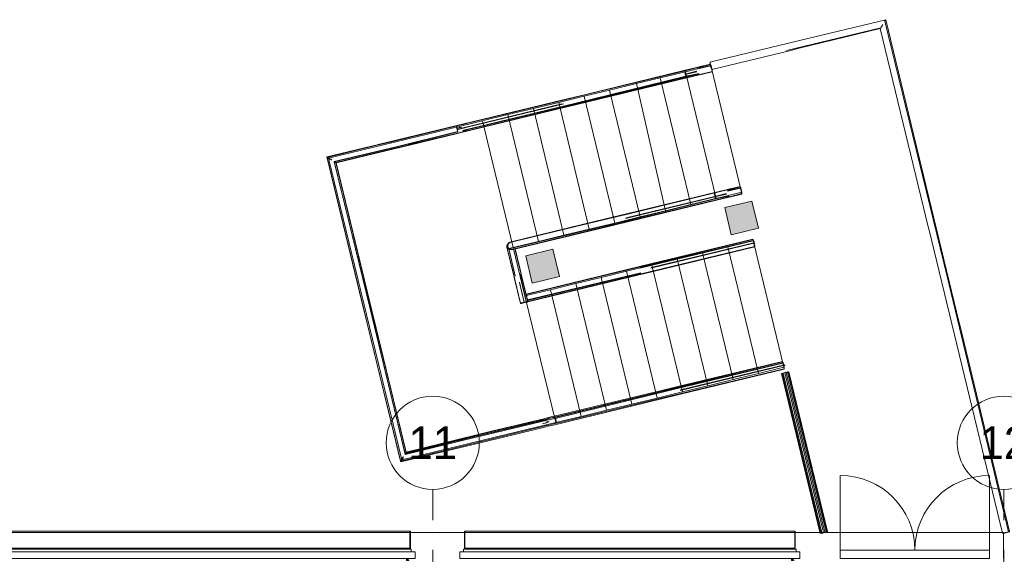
# Model space of a CAD drawing. Header units: millimetres. Extents: x -22000 to 226618, y -100134 to 72379.
# Tile 26 of 44: x 54507 to 65075, y -235 to 5503. Entities that reach past the tile are written whole.
import ezdxf
from ezdxf.enums import TextEntityAlignment as Align

# ---------------------------------------------------------------- set-up
doc = ezdxf.new("R2010")
doc.units = ezdxf.units.MM
doc.header["$MEASUREMENT"] = 0
doc.linetypes.add('Points tirets', pattern=[670.277762, 352.777767, -176.388884, 0, -141.111112])
for name, color, linetype in [('02-01 File _ Axe.Construction', 7, 'Continuous'), ('08-01 2D Dessin général.2D', 7, 'Continuous'), ('A-DOOR-____-OTLN.Modèle IFC', 7, 'Continuous'), ('A-FLOR-HRAL-OTLN.Modèle IFC', 7, 'Continuous'), ('A-GLAZ-____-OTLN.Modèle IFC', 7, 'Continuous'), ('A-WALL-____-OTLN.Modèle IFC', 7, 'Continuous'), ('S-COLS-____-OTLN.Modèle IFC', 7, 'Continuous'), ('S-STRS-____-OTLN.Modèle IFC', 7, 'Continuous')]:
    doc.layers.add(name, color=color, linetype=linetype)
doc.styles.add('STYLE_GENERE_4', font='txt')

# ---------------------------------------------------------------- blocks, each defined once
blk = doc.blocks.new('Poteau_11_1', base_point=(60119, 2858))
at = {"layer": 'S-COLS-____-OTLN.Modèle IFC', "linetype": 'Continuous', "lineweight": 0, "true_color": 0xffffff}
blk.add_hatch(color=7, dxfattribs=at).paths.add_polyline_path([(60300, 2748), (60230, 3039), (59938, 2969), (60009, 2677)])
at = {"layer": 'S-COLS-____-OTLN.Modèle IFC', "color": 7, "linetype": 'Continuous', "lineweight": 5, "flags": 128}
blk.add_lwpolyline([(60300, 2748), (60230, 3039), (59938, 2969), (60009, 2677)], close=True, dxfattribs=at)
blk = doc.blocks.new('Poteau_12_1', base_point=(62256, 3376))
at = {"layer": 'S-COLS-____-OTLN.Modèle IFC', "linetype": 'Continuous', "lineweight": 0, "true_color": 0xffffff}
blk.add_hatch(color=7, dxfattribs=at).paths.add_polyline_path([(62437, 3265), (62366, 3557), (62074, 3486), (62145, 3194)])
at = {"layer": 'S-COLS-____-OTLN.Modèle IFC', "color": 7, "linetype": 'Continuous', "lineweight": 5, "flags": 128}
blk.add_lwpolyline([(62437, 3265), (62366, 3557), (62074, 3486), (62145, 3194)], close=True, dxfattribs=at)
blk = doc.blocks.new('Barrière 23[33]_1', base_point=(59735, 2455))
at = {"layer": 'A-FLOR-HRAL-OTLN.Modèle IFC', "color": 7, "linetype": 'Continuous', "lineweight": 18}
for p, q in [((62240, 3709), (62113, 3678)), ((62117, 3680), (62240, 3709)), ((62240, 3709), (62241, 3706)), ((62241, 3706), (62242, 3702)), ((62242, 3702), (62243, 3698)), ((61969, 3603), (61011, 3371)), ((61031, 3417), (61968, 3644)), ((61965, 3626), (61964, 3634)), ((61967, 3618), (61965, 3626)), ((61968, 3610), (61967, 3618)), ((61968, 3644), (62089, 3673)), ((61969, 3603), (61968, 3610)), ((62092, 3632), (61969, 3603)), ((61971, 3597), (61969, 3603)), ((61971, 3595), (61971, 3597)), ((61972, 3591), (61971, 3595)), ((61976, 3579), (62117, 3609)), ((62108, 3595), (61987, 3566)), ((62089, 3673), (62117, 3680)), ((62104, 3664), (62243, 3695)), ((62139, 3603), (62108, 3595)), ((62259, 3632), (62139, 3603)), ((62243, 3698), (62243, 3695)), ((62243, 3695), (62247, 3696)), ((62243, 3695), (62246, 3683)), ((62246, 3683), (62249, 3671)), ((62259, 3648), (62247, 3696)), ((62249, 3671), (62251, 3663)), ((62251, 3663), (62253, 3655)), ((62253, 3655), (62255, 3648)), ((62255, 3648), (62257, 3640)), ((62259, 3648), (62255, 3647)), ((62257, 3640), (62258, 3636)), ((62258, 3636), (62259, 3632)), ((60870, 3307), (61976, 3579)), ((61987, 3566), (61044, 3338)), ((61976, 3579), (61972, 3591)), ((60697, 3336), (61031, 3417)), ((60870, 3307), (59759, 3042)), ((59767, 3111), (60697, 3336)), ((61044, 3338), (60722, 3260)), ((60722, 3260), (59785, 3033)), ((59739, 3080), (59737, 3073)), ((59737, 3073), (59737, 3062)), ((59739, 3072), (59737, 3062)), ((59741, 3083), (59739, 3072)), ((59739, 3080), (59741, 3083)), ((59748, 3087), (59741, 3083)), ((59741, 3083), (59744, 3087)), ((59746, 3089), (59744, 3087)), ((59746, 3089), (59750, 3092)), ((59747, 3065), (59748, 3073)), ((59749, 3088), (59748, 3087)), ((59748, 3073), (59749, 3081)), ((59749, 3088), (59750, 3089)), ((59749, 3081), (59749, 3088)), ((59750, 3098), (59758, 3104)), ((59750, 3089), (59750, 3098)), ((59750, 3092), (59750, 3092)), ((59758, 3104), (59761, 3106)), ((59761, 3106), (59767, 3111)), ((62381, 3128), (61164, 2837)), ((61273, 2876), (62377, 3143)), ((61282, 2837), (62386, 3104)), ((62396, 3065), (61292, 2798)), ((62377, 3143), (62378, 3139)), ((62378, 3139), (62379, 3136)), ((62379, 3136), (62380, 3132)), ((62380, 3132), (62381, 3128)), ((62381, 3128), (62385, 3129)), ((62381, 3128), (62384, 3116)), ((62384, 3116), (62385, 3112)), ((62385, 3129), (62396, 3080)), ((62385, 3112), (62386, 3104)), ((62386, 3104), (62388, 3096)), ((62388, 3096), (62390, 3089)), ((62390, 3089), (62392, 3081)), ((62392, 3081), (62394, 3074)), ((62396, 3080), (62392, 3079)), ((62394, 3074), (62395, 3069)), ((62395, 3069), (62395, 3068)), ((62395, 3068), (62396, 3065)), ((59737, 3062), (59742, 3058)), ((59737, 3062), (59742, 3053)), ((59796, 2818), (59737, 3062)), ((59737, 3062), (59805, 2784)), ((59742, 3058), (59747, 3053)), ((59750, 3046), (59742, 3053)), ((59751, 3057), (59747, 3065)), ((59747, 3053), (59752, 3048)), ((59752, 3048), (59750, 3046)), ((59754, 3046), (59750, 3046)), ((59755, 3050), (59751, 3057)), ((59752, 3048), (59757, 3043)), ((59758, 3043), (59755, 3050)), ((59757, 3043), (59758, 3043)), ((59757, 3043), (59825, 2751)), ((59759, 3042), (59758, 3043)), ((59766, 3040), (59759, 3042)), ((59772, 3037), (59766, 3040)), ((59779, 3035), (59772, 3037)), ((59785, 3033), (59779, 3035)), ((59824, 3042), (59874, 2837)), ((61047, 2821), (61273, 2876)), ((59823, 2709), (59796, 2818)), ((59874, 2837), (59904, 2711)), ((59879, 2766), (59947, 2472)), ((59943, 2554), (61047, 2821)), ((59958, 2491), (61175, 2782)), ((61292, 2798), (61066, 2743)), ((59884, 2456), (59823, 2709)), ((59871, 2681), (59923, 2466)), ((59904, 2711), (59962, 2475)), ((59962, 2476), (61078, 2747)), ((61066, 2743), (59962, 2476)), ((59944, 2549), (59943, 2554)), ((59945, 2545), (59944, 2549)), ((59947, 2538), (59945, 2545)), ((59949, 2530), (59947, 2538)), ((59887, 2457), (59884, 2456)), ((59888, 2457), (59887, 2457)), ((59892, 2458), (59888, 2457)), ((59900, 2460), (59892, 2458)), ((59907, 2462), (59900, 2460)), ((59915, 2464), (59907, 2462)), ((59923, 2466), (59915, 2464)), ((59931, 2468), (59923, 2466)), ((59935, 2469), (59931, 2468)), ((59947, 2472), (59935, 2469)), ((59951, 2473), (59947, 2472)), ((59951, 2522), (59949, 2530)), ((59950, 2524), (59950, 2524)), ((59953, 2515), (59951, 2522)), ((59954, 2473), (59951, 2473)), ((59956, 2503), (59953, 2515)), ((59955, 2504), (59954, 2504)), ((59958, 2474), (59954, 2473)), ((59958, 2491), (59956, 2503)), ((59959, 2487), (59958, 2491)), ((59962, 2475), (59958, 2474)), ((59960, 2483), (59959, 2487)), ((59961, 2480), (59960, 2483)), ((59962, 2476), (59961, 2480))]:
    blk.add_line(p, q, dxfattribs=at)
blk = doc.blocks.new('Barrière 24[34]_1', base_point=(57804, 755))
at = {"layer": 'A-FLOR-HRAL-OTLN.Modèle IFC', "color": 7, "linetype": 'Continuous', "lineweight": 18}
for p, q in [((61650, 4956), (61771, 4985)), ((61771, 4985), (61799, 4992)), ((61786, 4977), (61926, 5007)), ((61922, 5022), (61796, 4991)), ((61799, 4992), (61922, 5022)), ((61922, 5022), (61923, 5018)), ((61923, 5018), (61924, 5015)), ((61924, 5015), (61925, 5011)), ((61925, 5011), (61926, 5007)), ((61926, 5007), (61930, 5008)), ((61926, 5007), (61929, 4995)), ((61929, 4995), (61932, 4983)), ((61941, 4959), (61930, 5008)), ((61932, 4983), (61933, 4975)), ((61933, 4975), (61935, 4968)), ((61935, 4968), (61937, 4960)), ((60369, 4564), (61669, 4878)), ((60491, 4605), (61659, 4891)), ((60621, 4707), (61650, 4956)), ((61648, 4938), (61647, 4946)), ((61649, 4931), (61648, 4938)), ((61650, 4923), (61649, 4931)), ((61651, 4915), (61650, 4923)), ((61650, 4923), (61650, 4923)), ((61774, 4945), (61651, 4915)), ((61653, 4909), (61651, 4915)), ((61653, 4907), (61653, 4909)), ((61655, 4903), (61653, 4907)), ((61659, 4891), (61655, 4903)), ((61659, 4891), (61800, 4922)), ((61790, 4908), (61669, 4878)), ((61822, 4915), (61790, 4908)), ((61941, 4944), (61822, 4915)), ((61937, 4960), (61939, 4953)), ((61941, 4959), (61938, 4958)), ((61939, 4953), (61940, 4948)), ((61940, 4948), (61941, 4944)), ((60348, 4641), (60621, 4707)), ((60347, 4599), (59311, 4349)), ((59317, 4391), (60348, 4641)), ((60491, 4605), (59320, 4325)), ((60367, 4563), (59336, 4314)), ((60349, 4600), (60347, 4599)), ((60369, 4564), (60367, 4563)), ((58503, 4194), (59201, 4363)), ((59198, 4345), (59197, 4353)), ((59199, 4343), (59198, 4345)), ((59200, 4338), (59199, 4343)), ((59200, 4333), (59200, 4338)), ((59201, 4363), (59245, 4374)), ((59272, 4339), (59238, 4331)), ((59245, 4374), (59271, 4380)), ((59271, 4380), (59317, 4391)), ((59311, 4349), (59272, 4339)), ((58548, 4135), (59209, 4298)), ((59220, 4285), (58677, 4154)), ((59220, 4285), (58679, 4155)), ((59201, 4330), (59200, 4333)), ((59201, 4327), (59201, 4330)), ((59202, 4322), (59201, 4327)), ((59238, 4331), (59202, 4322)), ((59203, 4318), (59202, 4322)), ((59203, 4317), (59203, 4318)), ((59205, 4310), (59203, 4317)), ((59209, 4298), (59205, 4310)), ((59261, 4295), (59220, 4285)), ((59292, 4303), (59261, 4295)), ((59320, 4325), (59266, 4308)), ((59336, 4314), (59292, 4303)), ((57806, 4025), (58345, 4156)), ((58548, 4135), (57884, 3978)), ((58345, 4156), (58503, 4194)), ((58677, 4154), (58436, 4096)), ((58208, 2365), (57806, 4025)), ((57808, 4024), (57806, 4025)), ((57809, 4023), (57808, 4024)), ((57811, 4022), (57809, 4023)), ((57811, 4022), (57811, 4022)), ((57813, 4021), (57811, 4022)), ((57816, 4019), (57813, 4021)), ((57826, 4013), (57816, 4019)), ((58436, 4096), (57902, 3966)), ((57827, 4012), (57826, 4013)), ((57835, 4007), (57827, 4012)), ((57838, 4006), (57835, 4007)), ((57845, 4002), (57838, 4006)), ((57846, 4001), (57845, 4002)), ((57854, 3996), (57846, 4001)), ((58268, 2407), (57884, 3978)), ((57889, 3975), (57884, 3978)), ((57889, 3974), (57889, 3975)), ((57893, 3972), (57889, 3974)), ((57894, 3971), (57893, 3972)), ((57898, 3969), (57894, 3971)), ((57898, 3969), (57898, 3969)), ((57902, 3966), (57898, 3969)), ((57902, 3966), (58299, 2327)), ((58310, 2279), (57902, 3966)), ((58213, 2345), (58208, 2365)), ((58597, 756), (58213, 2345)), ((58268, 2407), (58645, 835)), ((58299, 2327), (58304, 2306)), ((58304, 2306), (58656, 853)), ((58310, 2279), (58656, 853)), ((61477, 1524), (62698, 1816)), ((61582, 1561), (62695, 1830)), ((62695, 1830), (62696, 1827)), ((62696, 1827), (62697, 1823)), ((62697, 1823), (62697, 1819)), ((62697, 1819), (62698, 1816)), ((62698, 1816), (62702, 1817)), ((62698, 1816), (62701, 1804)), ((62701, 1804), (62702, 1799)), ((62702, 1817), (62714, 1769)), ((62702, 1799), (62704, 1792)), ((61597, 1524), (62704, 1792)), ((62714, 1753), (61598, 1483)), ((62704, 1792), (62706, 1784)), ((62706, 1784), (62708, 1776)), ((62708, 1776), (62710, 1769)), ((62710, 1769), (62712, 1761)), ((62714, 1769), (62710, 1768)), ((62712, 1761), (62713, 1757)), ((62713, 1757), (62713, 1755)), ((62713, 1755), (62714, 1753)), ((60246, 1237), (61361, 1507)), ((60256, 1224), (61477, 1524)), ((61361, 1507), (61582, 1561)), ((61598, 1483), (61382, 1430)), ((61382, 1430), (60264, 1160)), ((59378, 1015), (60113, 1190)), ((59510, 1059), (60109, 1205)), ((59542, 1067), (60109, 1205)), ((60109, 1205), (60163, 1217)), ((60183, 1210), (60113, 1190)), ((60119, 1166), (60175, 1179)), ((60163, 1217), (60195, 1225)), ((60175, 1179), (60178, 1180)), ((60256, 1224), (60183, 1210)), ((60195, 1225), (60246, 1237)), ((60256, 1224), (60258, 1217)), ((60258, 1217), (60260, 1213)), ((60260, 1213), (60261, 1209)), ((60261, 1209), (60261, 1208)), ((60261, 1208), (60264, 1201)), ((60264, 1201), (60265, 1193)), ((60265, 1193), (60265, 1193)), ((60265, 1193), (60266, 1185)), ((60266, 1185), (60267, 1177)), ((60267, 1177), (60268, 1169)), ((58656, 853), (59510, 1059)), ((59383, 1029), (59542, 1067)), ((60128, 1127), (59553, 988)), ((60179, 1139), (60128, 1127)), ((60217, 1148), (60179, 1139)), ((60264, 1160), (60217, 1148)), ((59378, 1015), (58645, 835)), ((58656, 853), (59383, 1029)), ((59553, 988), (59165, 894)), ((59165, 894), (58597, 756)), ((58653, 847), (58651, 844)), ((58656, 853), (58653, 848)), ((58653, 848), (58653, 847)), ((58599, 758), (58597, 756)), ((58601, 761), (58599, 759)), ((58599, 759), (58599, 758)), ((58604, 767), (58601, 761)), ((58610, 776), (58604, 767)), ((58615, 786), (58610, 776)), ((58619, 792), (58615, 786)), ((58621, 795), (58619, 792)), ((58627, 804), (58621, 795)), ((58648, 839), (58645, 835)), ((58651, 844), (58648, 839))]:
    blk.add_line(p, q, dxfattribs=at)
blk = doc.blocks.new('Mur 22[65]_1', base_point=(65065, -140))
at = {"layer": 'A-WALL-____-OTLN.Modèle IFC', "color": 7, "linetype": 'Continuous', "lineweight": 18}
for p in [(40800, 0), (65065, -280)]:
    blk.add_line(p, (65065, 0), dxfattribs=at)
blk = doc.blocks.new('Elément Modèle 64[285]_1', base_point=(57823, 779))
at = {"layer": 'S-STRS-____-OTLN.Modèle IFC', "color": 7, "linetype": 'Continuous', "lineweight": 18}
for p, q in [((61653, 4945), (61925, 5011)), ((61925, 5011), (62254, 3651)), ((61126, 4818), (61380, 4880)), ((61380, 4880), (61653, 4945)), ((61380, 4880), (61710, 3519)), ((61653, 4945), (61982, 3585)), ((60836, 4748), (61126, 4818)), ((61126, 4818), (61438, 3453)), ((60292, 4616), (60564, 4682)), ((60564, 4682), (60836, 4748)), ((60564, 4682), (60893, 3321)), ((60836, 4748), (61166, 3387)), ((59748, 4484), (60020, 4550)), ((60020, 4550), (60292, 4616)), ((60020, 4550), (60349, 3189)), ((60292, 4616), (60621, 3255)), ((59498, 4424), (59748, 4484)), ((59748, 4484), (60077, 3124)), ((59475, 4418), (57823, 4018)), ((59475, 4418), (59498, 4424)), ((59475, 4418), (59805, 3058)), ((57823, 4018), (58608, 779)), ((62254, 3651), (61982, 3585)), ((61710, 3519), (61438, 3453)), ((61982, 3585), (61710, 3519)), ((61166, 3387), (60893, 3321)), ((61438, 3453), (61166, 3387)), ((60893, 3321), (60621, 3255)), ((60349, 3189), (60077, 3124)), ((60621, 3255), (60349, 3189)), ((59827, 3063), (60077, 3124)), ((61835, 3001), (62107, 3067)), ((62380, 3132), (62107, 3067)), ((62437, 1706), (62107, 3067)), ((62709, 1772), (62380, 3132)), ((59805, 3058), (59827, 3063)), ((59930, 2539), (59805, 3058)), ((61563, 2935), (61835, 3001)), ((62165, 1640), (61835, 3001)), ((61019, 2803), (61291, 2869)), ((61291, 2869), (61563, 2935)), ((61620, 1508), (61291, 2869)), ((61893, 1574), (61563, 2935)), ((60747, 2737), (61019, 2803)), ((61348, 1442), (61019, 2803)), ((60203, 2605), (60475, 2671)), ((60475, 2671), (60747, 2737)), ((60804, 1311), (60475, 2671)), ((61076, 1376), (60747, 2737)), ((59930, 2539), (60203, 2605)), ((60260, 1179), (59930, 2539)), ((60532, 1245), (60203, 2605)), ((62437, 1706), (62165, 1640)), ((62437, 1706), (62709, 1772)), ((62165, 1640), (61893, 1574)), ((61620, 1508), (61348, 1442)), ((61893, 1574), (61620, 1508)), ((61076, 1376), (60804, 1311)), ((61348, 1442), (61076, 1376)), ((60804, 1311), (60532, 1245)), ((60260, 1179), (59965, 1107)), ((60532, 1245), (60260, 1179)), ((59965, 1107), (58608, 779))]:
    blk.add_line(p, q, dxfattribs=at)
blk = doc.blocks.new('Barrière 47[286]_1', base_point=(59734, 2459))
at = {"layer": 'A-FLOR-HRAL-OTLN.Modèle IFC', "color": 7, "linetype": 'Continuous', "lineweight": 18}
for p, q in [((62103, 3669), (62242, 3699)), ((62239, 3714), (62113, 3682)), ((62116, 3684), (62239, 3714)), ((62239, 3714), (62240, 3710)), ((62240, 3710), (62241, 3706)), ((62241, 3706), (62242, 3703)), ((62242, 3703), (62242, 3699)), ((62242, 3700), (62246, 3701)), ((62242, 3699), (62245, 3687)), ((62258, 3652), (62246, 3701)), ((61968, 3607), (61015, 3376)), ((61035, 3422), (61967, 3648)), ((61965, 3630), (61964, 3638)), ((61966, 3622), (61965, 3630)), ((61967, 3615), (61966, 3622)), ((61967, 3648), (62088, 3677)), ((61968, 3607), (61967, 3615)), ((62091, 3637), (61968, 3607)), ((61970, 3601), (61968, 3607)), ((61970, 3599), (61970, 3601)), ((61972, 3595), (61970, 3599)), ((61975, 3583), (61972, 3595)), ((61975, 3583), (62116, 3614)), ((62107, 3599), (61986, 3570)), ((62088, 3677), (62116, 3684)), ((62138, 3607), (62107, 3599)), ((62258, 3636), (62138, 3607)), ((62245, 3687), (62248, 3675)), ((62248, 3675), (62250, 3667)), ((62250, 3667), (62252, 3660)), ((62252, 3660), (62254, 3652)), ((62254, 3652), (62256, 3644)), ((62258, 3652), (62254, 3651)), ((62256, 3644), (62257, 3640)), ((62257, 3640), (62258, 3636)), ((60869, 3312), (61975, 3583)), ((61986, 3570), (61048, 3343)), ((60691, 3339), (61035, 3422)), ((60869, 3312), (59758, 3046)), ((59766, 3115), (60691, 3339)), ((61048, 3343), (60716, 3263)), ((60716, 3263), (59784, 3037)), ((59739, 3085), (59736, 3077)), ((59738, 3077), (59736, 3067)), ((59736, 3077), (59736, 3067)), ((59736, 3067), (59741, 3062)), ((59736, 3067), (59741, 3058)), ((59795, 2822), (59736, 3067)), ((59736, 3067), (59804, 2788)), ((59740, 3087), (59738, 3077)), ((59739, 3085), (59740, 3087)), ((59747, 3091), (59740, 3087)), ((59740, 3087), (59743, 3090)), ((59745, 3093), (59743, 3090)), ((59745, 3093), (59749, 3096)), ((59746, 3069), (59747, 3077)), ((59750, 3061), (59746, 3069)), ((59748, 3092), (59747, 3091)), ((59747, 3077), (59748, 3085)), ((59748, 3092), (59749, 3094)), ((59748, 3085), (59748, 3092)), ((59749, 3102), (59757, 3108)), ((59749, 3094), (59749, 3102)), ((59749, 3096), (59749, 3096)), ((59757, 3108), (59760, 3111)), ((59760, 3111), (59766, 3115)), ((62380, 3133), (61163, 2842)), ((61277, 2881), (62376, 3147)), ((61286, 2842), (62385, 3108)), ((62395, 3069), (61296, 2803)), ((62376, 3147), (62377, 3144)), ((62377, 3144), (62378, 3140)), ((62378, 3140), (62379, 3136)), ((62379, 3136), (62380, 3133)), ((62380, 3133), (62383, 3120)), ((62380, 3132), (62384, 3133)), ((62383, 3120), (62384, 3116)), ((62384, 3133), (62395, 3084)), ((62384, 3116), (62385, 3108)), ((62385, 3108), (62387, 3101)), ((62387, 3101), (62389, 3093)), ((62389, 3093), (62391, 3086)), ((62391, 3086), (62393, 3078)), ((62395, 3084), (62391, 3083)), ((62393, 3078), (62394, 3074)), ((62394, 3074), (62394, 3072)), ((62394, 3072), (62395, 3069)), ((59741, 3062), (59746, 3057)), ((59749, 3050), (59741, 3058)), ((59746, 3057), (59751, 3052)), ((59751, 3052), (59749, 3050)), ((59753, 3050), (59749, 3050)), ((59754, 3054), (59750, 3061)), ((59751, 3052), (59756, 3047)), ((59757, 3047), (59754, 3054)), ((59756, 3047), (59757, 3047)), ((59756, 3047), (59824, 2755)), ((59758, 3046), (59757, 3047)), ((59765, 3044), (59758, 3046)), ((59771, 3042), (59765, 3044)), ((59778, 3039), (59771, 3042)), ((59784, 3037), (59778, 3039)), ((59823, 3047), (59873, 2841)), ((61041, 2824), (61277, 2881)), ((59822, 2714), (59795, 2822)), ((59873, 2841), (59903, 2715)), ((59878, 2771), (59946, 2476)), ((59942, 2558), (61041, 2824)), ((59957, 2495), (61175, 2786)), ((59961, 2480), (61077, 2751)), ((61296, 2803), (61060, 2746)), ((59883, 2461), (59822, 2714)), ((59870, 2685), (59922, 2470)), ((59903, 2715), (59961, 2479)), ((61060, 2746), (59961, 2480)), ((59943, 2554), (59942, 2558)), ((59944, 2549), (59943, 2554)), ((59946, 2542), (59944, 2549)), ((59948, 2534), (59946, 2542)), ((59886, 2461), (59883, 2461)), ((59887, 2462), (59886, 2461)), ((59891, 2463), (59887, 2462)), ((59899, 2465), (59891, 2463)), ((59906, 2466), (59899, 2465)), ((59914, 2468), (59906, 2466)), ((59922, 2470), (59914, 2468)), ((59930, 2472), (59922, 2470)), ((59934, 2473), (59930, 2472)), ((59946, 2476), (59934, 2473)), ((59950, 2477), (59946, 2476)), ((59950, 2527), (59948, 2534)), ((59949, 2528), (59949, 2528)), ((59952, 2519), (59950, 2527)), ((59953, 2478), (59950, 2477)), ((59955, 2507), (59952, 2519)), ((59954, 2509), (59953, 2509)), ((59957, 2479), (59953, 2478)), ((59957, 2495), (59955, 2507)), ((59958, 2491), (59957, 2495)), ((59961, 2479), (59957, 2479)), ((59959, 2487), (59958, 2491)), ((59960, 2484), (59959, 2487)), ((59961, 2480), (59960, 2484))]:
    blk.add_line(p, q, dxfattribs=at)
blk = doc.blocks.new('Barrière 48[287]_1', base_point=(57803, 765))
at = {"layer": 'A-FLOR-HRAL-OTLN.Modèle IFC', "color": 7, "linetype": 'Continuous', "lineweight": 18}
for p, q in [((61649, 4960), (61770, 4990)), ((61770, 4990), (61798, 4996)), ((61785, 4981), (61925, 5012)), ((61921, 5026), (61795, 4995)), ((61798, 4996), (61921, 5026)), ((61921, 5026), (61922, 5022)), ((61922, 5022), (61923, 5019)), ((61923, 5019), (61924, 5015)), ((61924, 5015), (61925, 5012)), ((61925, 5011), (61929, 5012)), ((61925, 5012), (61928, 4999)), ((61928, 4999), (61931, 4987)), ((61940, 4963), (61929, 5012)), ((61931, 4987), (61932, 4980)), ((61932, 4980), (61934, 4972)), ((61934, 4972), (61936, 4964)), ((60347, 4563), (61668, 4883)), ((60461, 4603), (61658, 4896)), ((60583, 4702), (61649, 4960)), ((61647, 4943), (61646, 4951)), ((61648, 4935), (61647, 4943)), ((61649, 4927), (61648, 4935)), ((61650, 4919), (61649, 4927)), ((61649, 4927), (61649, 4927)), ((61773, 4949), (61650, 4919)), ((61652, 4913), (61650, 4919)), ((61652, 4912), (61652, 4913)), ((61654, 4907), (61652, 4912)), ((61658, 4896), (61654, 4907)), ((61658, 4896), (61799, 4926)), ((61789, 4912), (61668, 4883)), ((61821, 4920), (61789, 4912)), ((61940, 4948), (61821, 4920)), ((61936, 4964), (61938, 4957)), ((61940, 4963), (61937, 4962)), ((61938, 4957), (61939, 4953)), ((61939, 4953), (61940, 4948)), ((60326, 4640), (60583, 4702)), ((60325, 4599), (59252, 4339)), ((59258, 4381), (60326, 4640)), ((60461, 4603), (59261, 4315)), ((59277, 4304), (60345, 4562)), ((60327, 4599), (60325, 4599)), ((60345, 4562), (60347, 4563)), ((58354, 4162), (59200, 4367)), ((59198, 4350), (59197, 4358)), ((59198, 4347), (59198, 4350)), ((59199, 4342), (59198, 4347)), ((59199, 4337), (59199, 4342)), ((59200, 4334), (59199, 4337)), ((59200, 4367), (59224, 4373)), ((59251, 4350), (59200, 4334)), ((59223, 4347), (59200, 4334)), ((59200, 4332), (59200, 4334)), ((59252, 4339), (59201, 4326)), ((59223, 4347), (59251, 4350)), ((59224, 4373), (59226, 4374)), ((59226, 4374), (59258, 4381)), ((58547, 4139), (59208, 4303)), ((59219, 4290), (58676, 4158)), ((59219, 4290), (58678, 4159)), ((59201, 4326), (59200, 4332)), ((59203, 4321), (59201, 4326)), ((59205, 4314), (59203, 4321)), ((59208, 4303), (59205, 4314)), ((59244, 4296), (59219, 4290)), ((59277, 4304), (59244, 4296)), ((59277, 4304), (59248, 4297)), ((57805, 4030), (58344, 4160)), ((58547, 4139), (57883, 3982)), ((58344, 4160), (58354, 4162)), ((58676, 4158), (58435, 4100)), ((58206, 2371), (57805, 4030)), ((57807, 4028), (57805, 4030)), ((57808, 4028), (57807, 4028)), ((57810, 4027), (57808, 4028)), ((57810, 4026), (57810, 4027)), ((57812, 4025), (57810, 4026)), ((57815, 4023), (57812, 4025)), ((57825, 4017), (57815, 4023)), ((57826, 4017), (57825, 4017)), ((57834, 4012), (57826, 4017)), ((58435, 4100), (57901, 3971)), ((57837, 4010), (57834, 4012)), ((57844, 4006), (57837, 4010)), ((57845, 4005), (57844, 4006)), ((57853, 4000), (57845, 4005)), ((58266, 2414), (57883, 3982)), ((57888, 3979), (57883, 3982)), ((57888, 3979), (57888, 3979)), ((57892, 3976), (57888, 3979)), ((57893, 3976), (57892, 3976)), ((57897, 3973), (57893, 3976)), ((57897, 3973), (57897, 3973)), ((57901, 3971), (57897, 3973)), ((57901, 3971), (58298, 2332)), ((58309, 2286), (57901, 3971)), ((58211, 2351), (58206, 2371)), ((58595, 766), (58211, 2351)), ((58266, 2414), (58643, 845)), ((58298, 2332), (58303, 2312)), ((58303, 2312), (58654, 863)), ((58309, 2286), (58654, 863)), ((61476, 1531), (62697, 1820)), ((61585, 1569), (62694, 1835)), ((62694, 1835), (62695, 1831)), ((62695, 1831), (62696, 1827)), ((62696, 1827), (62697, 1824)), ((62697, 1824), (62697, 1820)), ((62697, 1821), (62701, 1822)), ((62697, 1820), (62700, 1808)), ((62700, 1808), (62701, 1803)), ((62701, 1822), (62713, 1773)), ((62701, 1803), (62703, 1796)), ((62707, 1796), (62718, 1798)), ((62719, 1793), (62718, 1798)), ((61601, 1532), (62703, 1796)), ((62713, 1757), (61602, 1491)), ((62703, 1796), (62705, 1789)), ((62705, 1789), (62707, 1781)), ((62707, 1781), (62709, 1773)), ((62709, 1791), (62719, 1793)), ((62709, 1773), (62711, 1765)), ((62713, 1773), (62709, 1772)), ((62711, 1765), (62712, 1761)), ((62712, 1761), (62712, 1760)), ((62712, 1760), (62713, 1757)), ((60243, 1247), (61354, 1514)), ((60253, 1234), (61476, 1531)), ((61354, 1514), (61585, 1569)), ((61602, 1491), (61375, 1436)), ((61375, 1436), (60262, 1170)), ((59395, 1030), (60150, 1210)), ((59528, 1074), (60146, 1224)), ((59571, 1085), (60146, 1224)), ((60146, 1224), (60207, 1239)), ((60146, 1224), (60190, 1234)), ((60201, 1225), (60150, 1210)), ((60155, 1185), (60189, 1193)), ((60201, 1225), (60253, 1234)), ((60207, 1239), (60209, 1239)), ((60209, 1239), (60243, 1247)), ((60262, 1170), (60226, 1161)), ((60253, 1234), (60257, 1223)), ((60257, 1223), (60259, 1218)), ((60259, 1218), (60259, 1217)), ((60259, 1217), (60261, 1211)), ((60261, 1211), (60262, 1203)), ((60262, 1203), (60262, 1203)), ((60262, 1203), (60263, 1195)), ((60263, 1195), (60264, 1187)), ((60264, 1187), (60265, 1179)), ((58654, 863), (59528, 1074)), ((59400, 1044), (59571, 1085)), ((60165, 1146), (59583, 1005)), ((60202, 1155), (60165, 1146)), ((60226, 1161), (60202, 1155)), ((59395, 1030), (58643, 845)), ((58654, 863), (59400, 1044)), ((59583, 1005), (59170, 906)), ((59170, 906), (58595, 766)), ((58645, 849), (58643, 845)), ((58648, 854), (58645, 849)), ((58650, 857), (58648, 854)), ((58651, 858), (58650, 857)), ((58654, 863), (58651, 858)), ((58596, 769), (58595, 766)), ((58597, 769), (58596, 769)), ((58598, 772), (58597, 769)), ((58601, 777), (58598, 772)), ((58607, 786), (58601, 777)), ((58613, 796), (58607, 786)), ((58617, 803), (58613, 796)), ((58619, 805), (58617, 803)), ((58624, 815), (58619, 805))]:
    blk.add_line(p, q, dxfattribs=at)
blk = doc.blocks.new('Elément Modèle 51[356]_1', base_point=(64015, 20))
at = {"layer": 'A-DOOR-____-OTLN.Modèle IFC', "color": 7, "linetype": 'Continuous', "lineweight": 18}
for p, q in [((64915, -190), (63315, -190)), ((63315, -190), (63315, -280)), ((64915, -190), (64915, -280)), ((64915, -280), (63315, -280))]:
    blk.add_line(p, q, dxfattribs=at)
blk = doc.blocks.new('Elément Modèle 61[360]_1', base_point=(53230, -640))
at = {"layer": 'A-GLAZ-____-OTLN.Modèle IFC', "color": 7, "linetype": 'Continuous', "lineweight": 18}
for p, q in [((53280, 14), (53280, 15)), ((53285, 15), (53280, 15)), ((53280, 11), (53280, 14)), ((53285, 14), (53280, 14)), ((53280, -170), (53280, 11)), ((53285, 15), (53285, 14)), ((58695, 15), (53285, 15)), ((53285, 14), (53285, 11)), ((53285, 11), (53285, -170)), ((58695, 14), (58695, 15)), ((58700, 15), (58695, 15)), ((58695, 11), (58695, 14)), ((58700, 14), (58695, 14)), ((58695, -170), (58695, 11)), ((58700, 15), (58700, 14)), ((58700, 14), (58700, 11)), ((58700, 11), (58700, -170)), ((53230, -280), (53230, -210)), ((53230, -210), (58750, -210)), ((53270, -210), (53270, -180)), ((53270, -180), (58710, -180)), ((53280, -180), (53280, -170)), ((58700, -170), (53280, -170)), ((58700, -170), (58700, -180)), ((58710, -180), (58710, -210)), ((58750, -210), (58750, -280)), ((58750, -280), (53230, -280)), ((58660, -280), (58660, -298)), ((58660, -298), (58663, -300)), ((58663, -300), (58679, -300)), ((58670, -295), (58670, -280)), ((58679, -295), (58670, -295)), ((58679, -295), (58683, -295)), ((58683, -300), (58679, -300)), ((58683, -295), (58685, -295)), ((58683, -300), (58683, -295)), ((58685, -300), (58683, -300)), ((58685, -295), (58685, -300))]:
    blk.add_line(p, q, dxfattribs=at)
blk = doc.blocks.new('Elément Modèle 93[365]_1', base_point=(59230, -640))
at = {"layer": 'A-GLAZ-____-OTLN.Modèle IFC', "color": 7, "linetype": 'Continuous', "lineweight": 18}
for p, q in [((59280, 14), (59280, 15)), ((59285, 15), (59280, 15)), ((59280, 11), (59280, 14)), ((59285, 14), (59280, 14)), ((59280, -170), (59280, 11)), ((59285, 15), (59285, 14)), ((62825, 15), (59285, 15)), ((59285, 14), (59285, 11)), ((59285, 11), (59285, -170)), ((62825, 14), (62825, 15)), ((62830, 15), (62825, 15)), ((62825, 11), (62825, 14)), ((62830, 14), (62825, 14)), ((62825, -170), (62825, 11)), ((62830, 15), (62830, 14)), ((62830, 14), (62830, 11)), ((62830, 11), (62830, -170)), ((59230, -280), (59230, -210)), ((59230, -210), (62880, -210)), ((59270, -210), (59270, -180)), ((59270, -180), (62840, -180)), ((59280, -180), (59280, -170)), ((62830, -170), (59280, -170)), ((62830, -170), (62830, -180)), ((62840, -180), (62840, -210)), ((62880, -210), (62880, -280)), ((62880, -280), (59230, -280)), ((62790, -280), (62790, -298)), ((62790, -298), (62793, -300)), ((62793, -300), (62809, -300)), ((62800, -295), (62800, -280)), ((62809, -295), (62800, -295)), ((62809, -295), (62813, -295)), ((62813, -300), (62809, -300)), ((62813, -295), (62815, -295)), ((62813, -300), (62813, -295)), ((62815, -300), (62813, -300)), ((62815, -295), (62815, -300))]:
    blk.add_line(p, q, dxfattribs=at)
blk = doc.blocks.new('Barrière 57[374]_1', base_point=(61915, -11))
at = {"layer": 'A-FLOR-HRAL-OTLN.Modèle IFC', "color": 7, "linetype": 'Continuous', "lineweight": 18}
for p, q in [((62876, 5279), (63802, 5503)), ((63799, 5497), (63797, 5495)), ((63802, 5503), (63799, 5497)), ((63802, 5503), (64590, 2250)), ((62739, 5172), (63749, 5416)), ((63743, 5407), (62875, 5196)), ((63746, 5411), (63743, 5407)), ((64261, 3267), (63743, 5407)), ((63749, 5416), (63746, 5411)), ((63754, 5424), (63749, 5416)), ((63759, 5433), (63754, 5424)), ((63770, 5450), (63759, 5433)), ((63796, 5492), (63793, 5487)), ((63793, 5487), (64460, 2748)), ((63797, 5495), (63796, 5492)), ((61916, 5047), (62862, 5276)), ((62875, 5196), (62783, 5174)), ((62862, 5276), (62876, 5279)), ((62783, 5174), (61935, 4969)), ((61917, 5043), (61916, 5047)), ((61916, 5030), (61920, 5031)), ((61916, 5030), (61928, 4982)), ((61918, 5039), (61917, 5043)), ((61921, 5025), (61918, 5039)), ((61925, 5012), (61921, 5025)), ((61928, 4997), (61925, 5012)), ((61932, 4982), (61928, 4997)), ((61932, 4983), (61928, 4982)), ((61933, 4975), (61932, 4982)), ((61935, 4969), (61933, 4975)), ((64267, 3244), (64261, 3267)), ((65055, -9), (64267, 3244)), ((65119, 6), (64460, 2748)), ((64590, 2250), (64596, 2227)), ((64596, 2227), (65132, 10)), ((65118, 2), (65069, -10)), ((65104, 3), (65089, -1)), ((65119, 6), (65104, 3)), ((65117, 6), (65118, 2)), ((65126, 8), (65119, 6)), ((65132, 10), (65126, 8)), ((65058, -8), (65055, -9)), ((65062, -7), (65058, -8)), ((65076, -4), (65062, -7)), ((65069, -10), (65069, -6)), ((65089, -1), (65076, -4))]:
    blk.add_line(p, q, dxfattribs=at)
blk = doc.blocks.new('Barrière 58[375]_1', base_point=(28830, -37404))
at = {"layer": 'A-FLOR-HRAL-OTLN.Modèle IFC', "color": 7, "linetype": 'Continuous', "lineweight": 18}
for p, q in [((62685, 1704), (62684, 1704)), ((62684, 1704), (63098, -10)), ((62691, 1705), (62685, 1704)), ((62685, 1704), (63099, -9)), ((62703, 1708), (62691, 1705)), ((62691, 1705), (63106, -8)), ((62747, 1723), (62698, 1711)), ((62698, 1711), (62699, 1707)), ((62719, 1712), (62703, 1708)), ((62703, 1708), (63118, -5)), ((62735, 1716), (62719, 1712)), ((62719, 1712), (63133, -1)), ((62749, 1719), (62735, 1716)), ((62735, 1716), (63149, 3)), ((62747, 1719), (62747, 1723)), ((62758, 1722), (62749, 1719)), ((62749, 1719), (63163, 6)), ((62761, 1722), (62758, 1722)), ((62758, 1722), (63173, 8)), ((62761, 1722), (63176, 9)), ((63115, -10), (63163, 2)), ((63149, 3), (63133, -1)), ((63163, 6), (63149, 3)), ((63163, 2), (63162, 6)), ((63173, 8), (63163, 6)), ((63176, 9), (63173, 8)), ((63099, -9), (63098, -10)), ((63106, -8), (63099, -9)), ((63118, -5), (63106, -8)), ((63114, -6), (63115, -10)), ((63133, -1), (63118, -5))]:
    blk.add_line(p, q, dxfattribs=at)
blk = doc.blocks.new('Marque grille standard[388]_1', base_point=(58940, -31547))
at = {"layer": '02-01 File _ Axe.Construction', "color": 7, "linetype": 'Points tirets', "lineweight": 5}
blk.add_line((58940, -538), (58940, 462), dxfattribs=at)
at = {"layer": '02-01 File _ Axe.Construction', "color": 7, "linetype": 'Continuous', "lineweight": 5}
blk.add_circle((58940, 962), 500, dxfattribs=at)
at = {"layer": '02-01 File _ Axe.Construction', "color": 7, "lineweight": 9, "style": 'STYLE_GENERE_4'}
for tag, p in [('AC_MarkerText_1_1', (58940, 1137)), ('AC_MarkerText_1_0', (58940, -31872))]:
    blk.add_attdef(tag, text='', height=350, rotation=360, dxfattribs=at).set_placement(p, align=Align.TOP_CENTER)
blk = doc.blocks.new('Marque grille standard[389]_1', base_point=(65070, -31547))
at = {"layer": '02-01 File _ Axe.Construction', "color": 7, "linetype": 'Points tirets', "lineweight": 5}
blk.add_line((65070, -538), (65070, 462), dxfattribs=at)
at = {"layer": '02-01 File _ Axe.Construction', "color": 7, "linetype": 'Continuous', "lineweight": 5}
blk.add_circle((65070, 962), 500, dxfattribs=at)
at = {"layer": '02-01 File _ Axe.Construction', "color": 7, "lineweight": 9, "style": 'STYLE_GENERE_4'}
for tag, p in [('AC_MarkerText_1_1', (65070, 1137)), ('AC_MarkerText_1_0', (65070, -31872))]:
    blk.add_attdef(tag, text='', height=350, rotation=360, dxfattribs=at).set_placement(p, align=Align.TOP_CENTER)

msp = doc.modelspace()

# ---------------------------------------------------------------- linework, layer by layer
at = {"layer": '08-01 2D Dessin général.2D', "color": 7, "linetype": 'Continuous', "lineweight": 9}
for p, q in [((63315, -190), (63315, 610)), ((64915, -190), (64915, 610))]:
    msp.add_line(p, q, dxfattribs=at)
for centre, start, end in [((63315, -190), 0, 90), ((64915, -190), 90, 180)]:
    msp.add_arc(centre, 800, start, end, dxfattribs=at)

# ---------------------------------------------------------------- block references
at = {"layer": '02-01 File _ Axe.Construction', "color": 7, "linetype": 'Continuous', "lineweight": 9}
ref = msp.add_blockref('Marque grille standard[388]_1', (58940, -31547), dxfattribs=at)
ref.add_attrib('AC_MarkerText_1_1', '11', dxfattribs={"color": 7, "lineweight": 9, "height": 350, "rotation": 360, "style": 'STYLE_GENERE_4'}).set_placement((58940, 1137), align=Align.TOP_CENTER)
ref = msp.add_blockref('Marque grille standard[389]_1', (65070, -31547), dxfattribs=at)
ref.add_attrib('AC_MarkerText_1_1', '12', dxfattribs={"color": 7, "lineweight": 9, "height": 350, "rotation": 360, "style": 'STYLE_GENERE_4'}).set_placement((65070, 1137), align=Align.TOP_CENTER)
at = {"layer": 'A-DOOR-____-OTLN.Modèle IFC', "color": 7, "linetype": 'Continuous', "lineweight": 18}
msp.add_blockref('Elément Modèle 51[356]_1', (64015, 20), dxfattribs=at)
at = {"layer": 'A-FLOR-HRAL-OTLN.Modèle IFC', "color": 7, "linetype": 'Continuous', "lineweight": 18}
for name, p in [('Barrière 57[374]_1', (61915, -11)), ('Barrière 48[287]_1', (57803, 765)), ('Barrière 24[34]_1', (57804, 755)), ('Barrière 47[286]_1', (59734, 2459)), ('Barrière 23[33]_1', (59735, 2455)), ('Barrière 58[375]_1', (28830, -37404))]:
    msp.add_blockref(name, p, dxfattribs=at)
at = {"layer": 'A-GLAZ-____-OTLN.Modèle IFC', "color": 7, "linetype": 'Continuous', "lineweight": 18}
for name, p in [('Elément Modèle 61[360]_1', (53230, -640)), ('Elément Modèle 93[365]_1', (59230, -640))]:
    msp.add_blockref(name, p, dxfattribs=at)
at = {"layer": 'A-WALL-____-OTLN.Modèle IFC', "color": 7, "linetype": 'Continuous', "lineweight": 18}
msp.add_blockref('Mur 22[65]_1', (65065, -140), dxfattribs=at)
at = {"layer": 'S-COLS-____-OTLN.Modèle IFC', "color": 7, "lineweight": 5}
for name, p in [('Poteau_12_1', (62256, 3376)), ('Poteau_11_1', (60119, 2858))]:
    msp.add_blockref(name, p, dxfattribs=at)
at = {"layer": 'S-STRS-____-OTLN.Modèle IFC', "color": 7, "linetype": 'Continuous', "lineweight": 18}
msp.add_blockref('Elément Modèle 64[285]_1', (57823, 779), dxfattribs=at)

doc.saveas('drawing.dxf')
